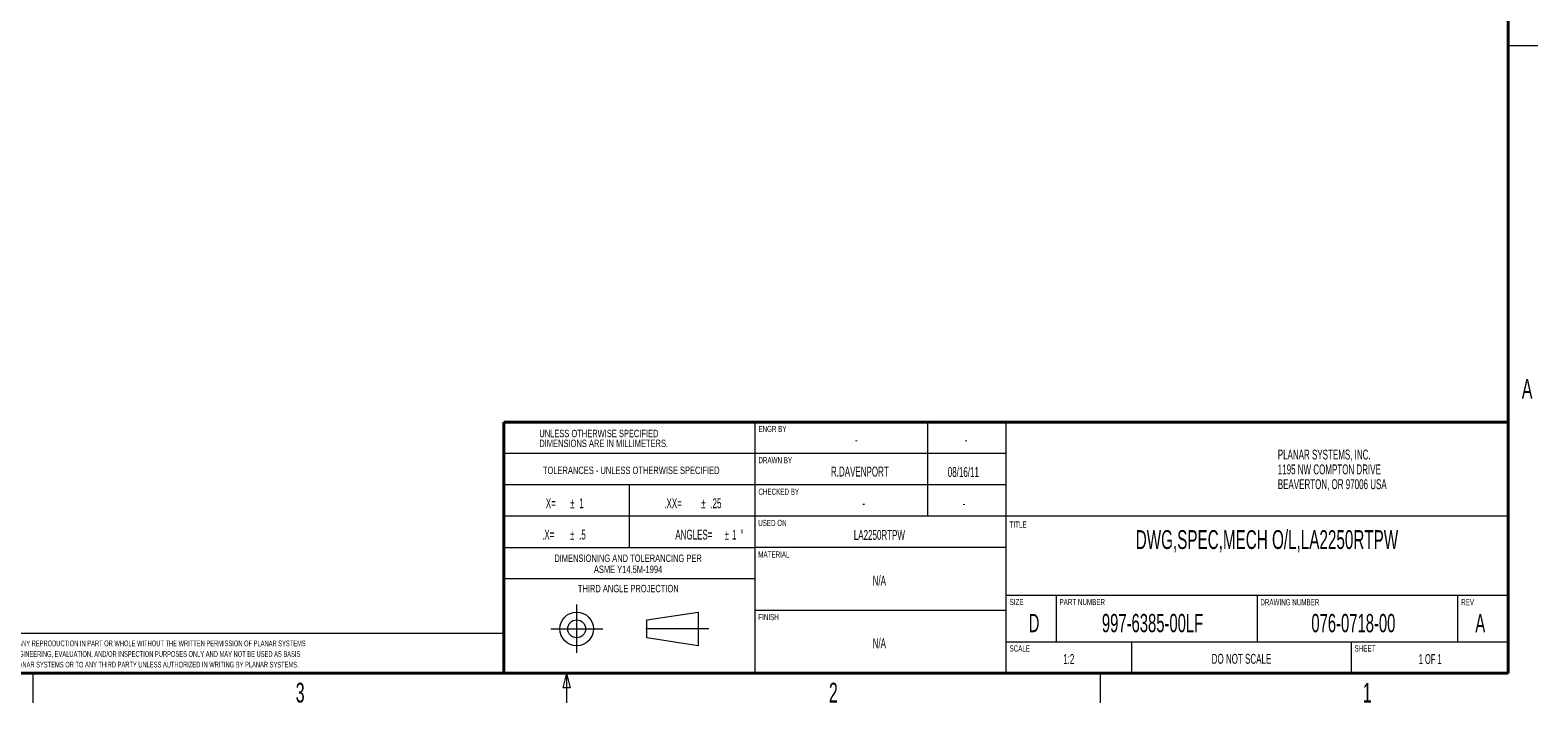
# Model space of a CAD drawing. Header units: millimetres. Extents: x 19 to 844, y 7 to 552.
# Tile 12 of 49: x 539 to 844, y 7 to 143. Entities that reach past the tile are written whole.
import ezdxf

# ---------------------------------------------------------------- set-up
doc = ezdxf.new("R2010")
doc.units = ezdxf.units.MM
doc.linetypes.add('CENTERX2', pattern=[20.32, 12.7, -2.54, 2.54, -2.54])
doc.styles.add('SLDTEXTSTYLE1', font='TXT', dxfattribs={"width": 0.605})
doc.styles.add('SLDTEXTSTYLE2', font='TXT', dxfattribs={"width": 0.57})

# ---------------------------------------------------------------- blocks, each defined once
blk = doc.blocks.new('SW_NOTE_1')
at = {"color": 0, "linetype": 'Continuous', "lineweight": 0, "char_height": 1.15, "attachment_point": 1, "style": 'SLDTEXTSTYLE1'}
for s, insert in [('THIS DRAWING CONTAINS INFORMATION PROPRIETARY TO PLANAR SYSTEMS, INC., ANY REPRODUCTION IN PART OR WHOLE WITHOUT THE WRITTEN PERMISSION OF PLANAR SYSTEMS', (0, 1.48)), ('IS PROHIBITED. THIS DRAWING IS SUPPLIED FOR INFORMATION, IDENTIFICATION, ENGINEERING, EVALUATION, AND/OR INSPECTION PURPOSES ONLY AND MAY NOT BE USED AS BASIS', (0, -0.67)), ('FOR THE MANUFACTURING OF PRODUCTS OR THE FURNISHING OF SERVICES TO PLANAR SYSTEMS OR TO ANY THIRD PARTY UNLESS AUTHORIZED IN WRITING BY PLANAR SYSTEMS.', (0, -2.82))]:
    blk.add_mtext(s, dxfattribs=dict(at, insert=insert))
blk = doc.blocks.new('SW_NOTE_2')
at = {"color": 0, "linetype": 'Continuous', "lineweight": 0, "char_height": 2, "attachment_point": 1, "style": 'SLDTEXTSTYLE1'}
for s, insert in [('PLANAR SYSTEMS, INC.', (0, 2.58)), ('1195 NW COMPTON DRIVE', (0, -0.42)), ('BEAVERTON, OR 97006 USA', (0, -3.42))]:
    blk.add_mtext(s, dxfattribs=dict(at, insert=insert))
blk = doc.blocks.new('SW_NOTE_3')
at = {"color": 0, "linetype": 'Continuous', "lineweight": 0, "char_height": 1.5, "attachment_point": 2, "style": 'SLDTEXTSTYLE1'}
for s, insert in [('DIMENSIONING AND TOLERANCING PER', (19.8, 1.93)), ('ASME Y14.5M-1994', (19.8, -0.32))]:
    blk.add_mtext(s, dxfattribs=dict(at, insert=insert))
blk = doc.blocks.new('SW_NOTE_4')
at = {"color": 0, "linetype": 'Continuous', "lineweight": 0, "char_height": 1.5, "attachment_point": 1, "style": 'SLDTEXTSTYLE1'}
for s, insert in [('UNLESS OTHERWISE SPECIFIED', (0, 1.93)), ('DIMENSIONS ARE IN MILLIMETERS.', (0, -0.07))]:
    blk.add_mtext(s, dxfattribs=dict(at, insert=insert))
blk = doc.blocks.new('SW_NOTE_5')
at = {"color": 0, "linetype": 'Continuous', "lineweight": 0, "char_height": 2, "attachment_point": 3, "style": 'SLDTEXTSTYLE1'}
for s, insert in [('ANGLES=', (12.5, 2.58)), ('%%p', (15.85, 2.58)), ('1', (17.37, 2.58)), ('%%d', (18.8, 2.58))]:
    blk.add_mtext(s, dxfattribs=dict(at, insert=insert))
blk = doc.blocks.new('SW_NOTE_6')
at = {"color": 0, "linetype": 'Continuous', "lineweight": 0, "char_height": 2, "attachment_point": 1, "style": 'SLDTEXTSTYLE1'}
for s, insert in [('.XX=', (0, 2.58)), ('%%p', (7.46, 2.58)), ('.25', (9.3, 2.58))]:
    blk.add_mtext(s, dxfattribs=dict(at, insert=insert))
blk = doc.blocks.new('SW_NOTE_7')
at = {"color": 0, "linetype": 'Continuous', "lineweight": 0, "char_height": 2, "attachment_point": 1, "style": 'SLDTEXTSTYLE1'}
for s, insert in [('.X=', (0, 2.58)), ('%%p', (5.63, 2.58)), ('.5', (7.47, 2.58))]:
    blk.add_mtext(s, dxfattribs=dict(at, insert=insert))
blk = doc.blocks.new('SW_NOTE_8')
at = {"color": 0, "linetype": 'Continuous', "lineweight": 0, "char_height": 2, "attachment_point": 1, "style": 'SLDTEXTSTYLE1'}
for s, insert in [('X=', (0, 2.58)), ('%%p', (4.93, 2.58)), ('1', (6.77, 2.58))]:
    blk.add_mtext(s, dxfattribs=dict(at, insert=insert))

msp = doc.modelspace()

# ---------------------------------------------------------------- linework, layer by layer
at = {"color": 7, "linetype": 'Continuous', "lineweight": 40}
for p, q in [((838.2, 546.1), (838.2, 12.7)), ((635, 12.7), (635, 63.5)), ((635, 63.5), (838.2, 63.5)), ((25.4, 12.7), (838.2, 12.7))]:
    msp.add_line(p, q, dxfattribs=at)
at = {"color": 7, "linetype": 'Continuous', "lineweight": 0}
for p, q in [((838.2, 139.7), (844.2, 139.7)), ((685.8, 63.5), (685.8, 12.7)), ((720.725, 63.5), (720.725, 44.45)), ((736.6, 63.5), (736.6, 12.7)), ((685.8, 57.15), (635, 57.15)), ((736.6, 57.15), (685.8, 57.15)), ((685.8, 50.8), (635, 50.8)), ((660.4, 50.8), (660.4, 38.1)), ((736.6, 50.8), (685.8, 50.8)), ((685.8, 44.45), (635, 44.45)), ((838.2, 44.45), (685.8, 44.45)), ((635, 38.1), (685.8, 38.1)), ((736.6, 38.1), (685.8, 38.1)), ((685.8, 31.75), (635, 31.75)), ((736.6, 28.448), (838.2, 28.448)), ((746.76, 28.448), (746.76, 19.05)), ((787.4, 28.448), (787.4, 19.05)), ((828.04, 19.05), (828.04, 28.448)), ((663.9559, 23.4559), (674.3, 25.0466)), ((674.3, 25.0466), (674.3, 18.2458)), ((736.6, 25.4), (685.8, 25.4)), ((663.9559, 19.8364), (663.9559, 23.4559)), ((674.3, 18.2458), (663.9559, 19.8364)), ((736.6, 19.05), (838.2, 19.05)), ((762, 19.05), (762, 12.7)), ((806.45, 19.05), (806.45, 12.7)), ((539.75, 12.7), (539.75, 6.7)), ((647.7, 12.7), (646.95, 9.7)), ((647.7, 12.7), (647.7, 6.7)), ((647.7, 12.7), (648.45, 9.7)), ((755.65, 12.7), (755.65, 6.7)), ((648.45, 9.7), (646.95, 9.7))]:
    msp.add_line(p, q, dxfattribs=at)
at = {"color": 7, "linetype": 'CENTERX2', "lineweight": 0}
for p, q in [((649.75, 26.5609), (649.75, 16.8294)), ((644.5297, 21.6462), (655.017, 21.6462)), ((676.4747, 21.6462), (661.9543, 21.6462))]:
    msp.add_line(p, q, dxfattribs=at)
at = {"color": 7, "linetype": 'Continuous', "lineweight": 15}
msp.add_line((635, 20.7), (485.14, 20.7), dxfattribs=at)
at = {"color": 7, "linetype": 'Continuous', "lineweight": 0}
for radius in [3.4004, 1.8098]:
    msp.add_circle((649.75, 21.6462), radius, dxfattribs=at)

# ---------------------------------------------------------------- block references
for name, p in [('SW_NOTE_4', (642.1979, 60.0217)), ('SW_NOTE_2', (791.585, 55.3558)), ('SW_NOTE_8', (643.5053, 45.4964)), ('SW_NOTE_6', (667.4822, 45.4943)), ('SW_NOTE_7', (642.7664, 39.1563)), ('SW_NOTE_5', (664.7183, 39.1563)), ('SW_NOTE_3', (640.3487, 34.765)), ('SW_NOTE_1', (488.3234, 17.81))]:
    msp.add_blockref(name, p, dxfattribs=at)

# ---------------------------------------------------------------- texts
for s, insert, char_height, attachment_point, style in [('A', (842.0364, 72.2235), 4, 2, 'SLDTEXTSTYLE1'), ('ENGR BY', (686.519, 62.7432), 1.25, 1, 'SLDTEXTSTYLE1'), ('-', (706.3477, 60.9203), 2, 2, 'SLDTEXTSTYLE1'), ('-', (728.5175, 60.9241), 2, 2, 'SLDTEXTSTYLE1'), ('DRAWN BY', (686.519, 56.4196), 1.25, 1, 'SLDTEXTSTYLE1'), ('TOLERANCES - UNLESS OTHERWISE SPECIFIED', (660.7943, 54.4954), 1.5, 2, 'SLDTEXTSTYLE1'), ('R.DAVENPORT', (707.0417, 54.4909), 2, 2, 'SLDTEXTSTYLE1'), ('08/16/11', (727.9764, 54.41), 2, 2, 'SLDTEXTSTYLE1'), ('CHECKED BY', (686.519, 50.0425), 1.25, 1, 'SLDTEXTSTYLE1'), ('-', (707.8141, 48.0902), 2, 2, 'SLDTEXTSTYLE1'), ('-', (728.1075, 48.0606), 2, 2, 'SLDTEXTSTYLE1'), ('USED ON', (686.4708, 43.7197), 1.25, 1, 'SLDTEXTSTYLE1'), ('TITLE', (737.3465, 43.3873), 1.25, 1, 'SLDTEXTSTYLE1'), ('LA2250RTPW', (710.9902, 41.6634), 2, 2, 'SLDTEXTSTYLE1'), ('DWG,SPEC,MECH O/L,LA2250RTPW', (789.3988, 41.6308), 3.81, 2, 'SLDTEXTSTYLE1'), ('MATERIAL', (686.4862, 37.3227), 1.25, 1, 'SLDTEXTSTYLE1'), ('THIRD ANGLE PROJECTION', (660.1947, 30.5588), 1.5, 2, 'SLDTEXTSTYLE1'), ('N/A', (710.976, 32.4183), 2, 2, 'SLDTEXTSTYLE1'), ('SIZE', (737.347, 27.7166), 1.25, 1, 'SLDTEXTSTYLE1'), ('PART NUMBER', (747.434, 27.7166), 1.25, 1, 'SLDTEXTSTYLE1'), ('DRAWING NUMBER', (788.0593, 27.6717), 1.25, 1, 'SLDTEXTSTYLE1'), ('REV', (828.6921, 27.6787), 1.25, 1, 'SLDTEXTSTYLE1'), ('FINISH', (686.499, 24.6709), 1.25, 1, 'SLDTEXTSTYLE1'), ('D', (742.2734, 24.6801), 3.7042, 2, 'SLDTEXTSTYLE1'), ('997-6385-00LF', (766.2509, 24.6801), 3.704167, 2, 'SLDTEXTSTYLE1'), ('076-0718-00', (806.8798, 24.6716), 3.704167, 2, 'SLDTEXTSTYLE1'), ('A', (832.5548, 24.6596), 3.7042, 2, 'SLDTEXTSTYLE1'), ('N/A', (710.976, 19.7411), 2, 2, 'SLDTEXTSTYLE1'), ('SCALE', (737.319, 18.3172), 1.25, 1, 'SLDTEXTSTYLE1'), ('SHEET', (807.1222, 18.318), 1.25, 1, 'SLDTEXTSTYLE1'), ('1:2', (749.3075, 16.5546), 2, 2, 'SLDTEXTSTYLE1'), ('DO NOT SCALE', (784.2484, 16.5927), 2, 2, 'SLDTEXTSTYLE1'), ('1 OF 1', (822.4285, 16.5376), 2, 2, 'SLDTEXTSTYLE2'), ('3', (593.8139, 10.7455), 4, 2, 'SLDTEXTSTYLE1'), ('2', (701.6785, 10.7439), 4, 2, 'SLDTEXTSTYLE1'), ('1', (809.6892, 10.7241), 4, 2, 'SLDTEXTSTYLE1')]:
    msp.add_mtext(s, dxfattribs=dict(at, insert=insert, char_height=char_height, attachment_point=attachment_point, style=style))

doc.saveas('drawing.dxf')
